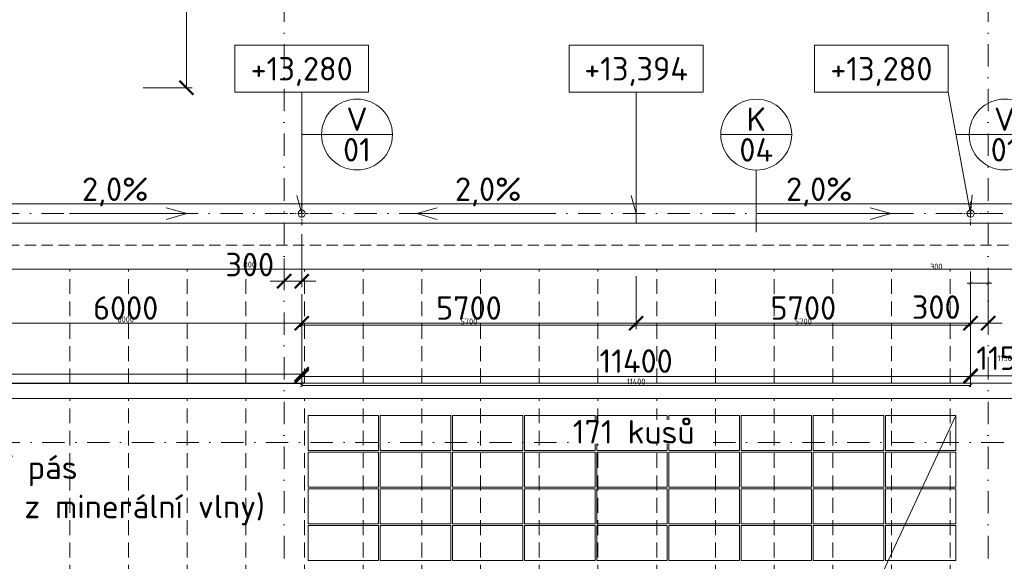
# Model space of a CAD drawing. Header units: millimetres. Extents: x -725694 to 5289369, y -1488057 to 2187451.
# Tile 180 of 256: x 61494 to 78275, y 171372 to 180604. Entities that reach past the tile are written whole.
import ezdxf
from ezdxf import colors
from ezdxf.entities.mleader import LeaderData, LeaderLine
from ezdxf.enums import TextEntityAlignment as Align
from ezdxf.math import Vec2, Vec3

# ---------------------------------------------------------------- set-up
doc = ezdxf.new("R2010")
doc.units = ezdxf.units.MM
for name, pattern in [('CENTERX2', [101.6, 63.5, -12.7, 12.7, -12.7]), ('DASHDOT', [25.4, 12.7, -6.35, 0, -6.35]), ('ČÁRKOVANÁ', [19.05, 12.7, -6.35])]:
    doc.linetypes.add(name, pattern=pattern)
doc.layers.get('Defpoints').update_dxf_attribs({"color": 8})
for name, color, linetype, lineweight in [('___FVE_návrh var.2', 6, 'Continuous', 5), ('A99_N_kce-pohl', 1, 'Continuous', 9), ('A99_N_koty-200', 5, 'Continuous', 5), ('A99_N_koty-200 @ 200', 5, 'Continuous', 5), ('A99_N_koty-200 @ 50 (2)', 5, 'Continuous', 5), ('A99_N_koty-vysk', 160, 'Continuous', 5), ('A99_N_txt-popis-50 @ 200', 240, 'Continuous', 9), ('A99_N_znaceni 200', 5, 'Continuous', 5), ('A99_S_osy', 1, 'CENTERX2', 5)]:
    doc.layers.add(name, color=color, linetype=linetype, lineweight=lineweight)
doc.styles.add('A99_kota', font='isocpeur.ttf', dxfattribs={"height": 2})
doc.styles.add('A99_popis', font='isocpeur.ttf')
doc.styles.add('ad_popis 100', font='isocpeur.ttf', dxfattribs={"height": 200})
doc.dimstyles.new('A99_kota_200 new', dxfattribs={"dimscale": 200, "dimtxt": 2, "dimasz": 1.2, "dimexe": 0.5, "dimexo": 1.5, "dimgap": 0.3, "dimtad": 1, "dimdec": 0, "dimzin": 3, "dimdsep": 46, "dimtxsty": 'A99_kota', "dimblk": 'ARCHTICK', "dimcen": 2.5, "dimazin": 2, "dimtfac": 0.75, "dimtdec": 0, "dimtmove": 2, "dimatfit": 0, "dimfxl": 0, "dimtolj": 1, "dimtzin": 0, "dimlwd": 5, "dimlwe": 5, "dimarcsym": 0})

# ---------------------------------------------------------------- blocks, each defined once
blk = doc.blocks.new('_ArchTick')
at = {"color": 0, "linetype": 'ByBlock', "const_width": 0.15}
blk.add_lwpolyline([(-0.5, -0.5), (0.5, 0.5)], dxfattribs=at)
blk = doc.blocks.new('*D5368')
at = {"layer": 'A99_N_koty-200', "color": 0, "linetype": 'Continuous', "lineweight": 5, "transparency": 16777216}
for p, q in [((66300, 176947.5), (66300, 176047.5)), ((66000, 176535), (66000, 176047.5)), ((66000, 176147.5), (65760, 176147.5)), ((66000, 176147.5), (66300, 176147.5)), ((66300, 176147.5), (66540, 176147.5))]:
    blk.add_line(p, q, dxfattribs=at)
at = {"layer": 'Defpoints', "color": 0, "linetype": 'Continuous', "lineweight": 0, "transparency": 16777216}
for p in [(66300, 177300), (66000, 176835), (66300, 176147.5)]:
    blk.add_point(p, dxfattribs=at)
at = {"layer": 'A99_N_koty-200', "color": 0, "linetype": 'Continuous', "lineweight": 5, "transparency": 16777216, "xscale": 240, "yscale": 240, "zscale": 240}
blk.add_blockref('_ArchTick', (66000, 176147.5), dxfattribs=at)
at = {"layer": 'A99_N_koty-200', "color": 0, "linetype": 'Continuous', "lineweight": 5, "transparency": 16777216, "xscale": 240, "yscale": 240, "zscale": 240, "rotation": 180}
blk.add_blockref('_ArchTick', (66300, 176147.5), dxfattribs=at)
at = {"layer": 'A99_N_koty-200', "color": 0, "linetype": 'Continuous', "transparency": 16777216, "insert": (65415, 176430), "char_height": 400, "attachment_point": 5, "style": 'A99_kota'}
blk.add_mtext('\\A1;300', dxfattribs=at)
blk = doc.blocks.new('*D5369')
at = {"layer": 'A99_N_koty-200', "color": 0, "linetype": 'Continuous', "lineweight": 5, "transparency": 16777216}
for p, q in [((66000, 176347.5), (66000, 176122.5)), ((66300, 176347.5), (66300, 176122.5)), ((66000, 176147.5), (65940, 176147.5)), ((66000, 176147.5), (66300, 176147.5)), ((66300, 176147.5), (66360, 176147.5))]:
    blk.add_line(p, q, dxfattribs=at)
at = {"layer": 'Defpoints', "color": 0, "linetype": 'Continuous', "lineweight": 0, "transparency": 16777216}
for p in [(66300, 177300), (66000, 176835), (66300, 176147.5)]:
    blk.add_point(p, dxfattribs=at)
at = {"layer": 'A99_N_koty-200', "color": 0, "linetype": 'Continuous', "lineweight": 5, "transparency": 16777216, "xscale": 60, "yscale": 60, "zscale": 60}
blk.add_blockref('_ArchTick', (66000, 176147.5), dxfattribs=at)
at = {"layer": 'A99_N_koty-200', "color": 0, "linetype": 'Continuous', "lineweight": 5, "transparency": 16777216, "xscale": 60, "yscale": 60, "zscale": 60, "rotation": 180}
blk.add_blockref('_ArchTick', (66300, 176147.5), dxfattribs=at)
at = {"layer": 'A99_N_koty-200', "color": 0, "linetype": 'Continuous', "transparency": 16777216, "insert": (65415, 176430), "char_height": 100, "attachment_point": 5, "style": 'A99_kota'}
blk.add_mtext('\\A1;300', dxfattribs=at)
blk = doc.blocks.new('*D5374')
at = {"layer": 'A99_N_koty-200', "color": 0, "linetype": 'Continuous', "lineweight": 5, "transparency": 16777216}
for p, q in [((54300, 175360), (54300, 174460)), ((66300, 175360), (66300, 174460)), ((54300, 174560), (66300, 174560))]:
    blk.add_line(p, q, dxfattribs=at)
at = {"layer": 'Defpoints', "color": 0, "linetype": 'Continuous', "lineweight": 0, "transparency": 16777216}
for p in [(54300, 177300), (66300, 176835), (66300, 174560)]:
    blk.add_point(p, dxfattribs=at)
at = {"layer": 'A99_N_koty-200', "color": 0, "linetype": 'Continuous', "lineweight": 5, "transparency": 16777216, "xscale": 240, "yscale": 240, "zscale": 240, "rotation": 180}
blk.add_blockref('_ArchTick', (54300, 174560), dxfattribs=at)
at = {"layer": 'A99_N_koty-200', "color": 0, "linetype": 'Continuous', "lineweight": 5, "transparency": 16777216, "xscale": 240, "yscale": 240, "zscale": 240}
blk.add_blockref('_ArchTick', (66300, 174560), dxfattribs=at)
at = {"layer": 'A99_N_koty-200', "color": 0, "linetype": 'Continuous', "transparency": 16777216, "insert": (60300, 174820), "char_height": 400, "attachment_point": 5, "style": 'A99_kota'}
blk.add_mtext('\\A1;12000', dxfattribs=at)
blk = doc.blocks.new('*D5375')
at = {"layer": 'A99_N_koty-200', "color": 0, "linetype": 'Continuous', "lineweight": 5, "transparency": 16777216}
for p, q in [((54300, 174605), (54300, 174380)), ((66300, 174605), (66300, 174380)), ((54300, 174405), (66300, 174405))]:
    blk.add_line(p, q, dxfattribs=at)
at = {"layer": 'Defpoints', "color": 0, "linetype": 'Continuous', "lineweight": 0, "transparency": 16777216}
for p in [(54300, 177300), (66300, 176835), (66300, 174405)]:
    blk.add_point(p, dxfattribs=at)
at = {"layer": 'A99_N_koty-200', "color": 0, "linetype": 'Continuous', "lineweight": 5, "transparency": 16777216, "xscale": 60, "yscale": 60, "zscale": 60, "rotation": 180}
blk.add_blockref('_ArchTick', (54300, 174405), dxfattribs=at)
at = {"layer": 'A99_N_koty-200', "color": 0, "linetype": 'Continuous', "lineweight": 5, "transparency": 16777216, "xscale": 60, "yscale": 60, "zscale": 60}
blk.add_blockref('_ArchTick', (66300, 174405), dxfattribs=at)
at = {"layer": 'A99_N_koty-200', "color": 0, "linetype": 'Continuous', "transparency": 16777216, "insert": (60300, 174470), "char_height": 100, "attachment_point": 5, "style": 'A99_kota'}
blk.add_mtext('\\A1;12000', dxfattribs=at)
blk = doc.blocks.new('*D5380')
at = {"layer": 'A99_N_koty-200', "color": 0, "linetype": 'Continuous', "lineweight": 5, "transparency": 16777216}
for p, q in [((60300, 175925), (60300, 175330)), ((66300, 175925), (66300, 175330)), ((66300, 175430), (60300, 175430))]:
    blk.add_line(p, q, dxfattribs=at)
at = {"layer": 'Defpoints', "color": 0, "linetype": 'Continuous', "lineweight": 0, "transparency": 16777216}
for p in [(60300, 176225), (66300, 176225), (60300, 175430)]:
    blk.add_point(p, dxfattribs=at)
at = {"layer": 'A99_N_koty-200', "color": 0, "linetype": 'Continuous', "lineweight": 5, "transparency": 16777216, "xscale": 240, "yscale": 240, "zscale": 240, "rotation": 180}
blk.add_blockref('_ArchTick', (60300, 175430), dxfattribs=at)
at = {"layer": 'A99_N_koty-200', "color": 0, "linetype": 'Continuous', "lineweight": 5, "transparency": 16777216, "xscale": 240, "yscale": 240, "zscale": 240}
blk.add_blockref('_ArchTick', (66300, 175430), dxfattribs=at)
at = {"layer": 'A99_N_koty-200', "color": 0, "linetype": 'Continuous', "transparency": 16777216, "insert": (63300, 175690), "char_height": 400, "attachment_point": 5, "style": 'A99_kota'}
blk.add_mtext('\\A1;6000', dxfattribs=at)
blk = doc.blocks.new('*D5381')
at = {"layer": 'A99_N_koty-200', "color": 0, "linetype": 'Continuous', "lineweight": 5, "transparency": 16777216}
for p, q in [((60300, 175630), (60300, 175405)), ((66300, 175630), (66300, 175405)), ((66300, 175430), (60300, 175430))]:
    blk.add_line(p, q, dxfattribs=at)
at = {"layer": 'Defpoints', "color": 0, "linetype": 'Continuous', "lineweight": 0, "transparency": 16777216}
for p in [(60300, 176225), (66300, 176225), (60300, 175430)]:
    blk.add_point(p, dxfattribs=at)
at = {"layer": 'A99_N_koty-200', "color": 0, "linetype": 'Continuous', "lineweight": 5, "transparency": 16777216, "xscale": 60, "yscale": 60, "zscale": 60, "rotation": 180}
blk.add_blockref('_ArchTick', (60300, 175430), dxfattribs=at)
at = {"layer": 'A99_N_koty-200', "color": 0, "linetype": 'Continuous', "lineweight": 5, "transparency": 16777216, "xscale": 60, "yscale": 60, "zscale": 60}
blk.add_blockref('_ArchTick', (66300, 175430), dxfattribs=at)
at = {"layer": 'A99_N_koty-200', "color": 0, "linetype": 'Continuous', "transparency": 16777216, "insert": (63300, 175495), "char_height": 100, "attachment_point": 5, "style": 'A99_kota'}
blk.add_mtext('\\A1;6000', dxfattribs=at)
blk = doc.blocks.new('*U66')
at = {"color": 0, "linetype": 'ByBlock'}
for p, q in [((5.7, -4), (5.7, -14.35)), ((5.7, -14.35), (5.286, -12.805))]:
    blk.add_line(p, q, dxfattribs=at)
blk.add_lwpolyline([(0, -4), (11.4, -4), (11.4, 0), (0, 0)], close=True, dxfattribs=at)
at = {"color": 0, "linetype": 'ByBlock', "style": 'A99_kota'}
for tag, p in [('VYSKA', (5.7, -2.241)), ('VYSKA_POPIS1', (5.7, -6.041)), ('VYSKA_POPIS2', (5.9, -9.541)), ('VYSKA_POPIS3', (5.9, -13.041))]:
    blk.add_attdef(tag, text='', height=2, dxfattribs=at).set_placement(p, align=Align.MIDDLE)
blk = doc.blocks.new('*D5515')
at = {"layer": 'A99_N_koty-200', "color": 0, "linetype": 'Continuous', "lineweight": 5, "transparency": 16777216}
for p, q in [((72000, 176230), (72000, 175330)), ((66300, 175890), (66300, 175330)), ((66300, 175430), (72000, 175430))]:
    blk.add_line(p, q, dxfattribs=at)
at = {"layer": 'Defpoints', "color": 0, "linetype": 'Continuous', "lineweight": 0, "transparency": 16777216}
for p in [(72000, 176680), (66300, 176190), (72000, 175430)]:
    blk.add_point(p, dxfattribs=at)
at = {"layer": 'A99_N_koty-200', "color": 0, "linetype": 'Continuous', "lineweight": 5, "transparency": 16777216, "xscale": 240, "yscale": 240, "zscale": 240, "rotation": 180}
blk.add_blockref('_ArchTick', (66300, 175430), dxfattribs=at)
at = {"layer": 'A99_N_koty-200', "color": 0, "linetype": 'Continuous', "lineweight": 5, "transparency": 16777216, "xscale": 240, "yscale": 240, "zscale": 240}
blk.add_blockref('_ArchTick', (72000, 175430), dxfattribs=at)
at = {"layer": 'A99_N_koty-200', "color": 0, "linetype": 'Continuous', "transparency": 16777216, "insert": (69150, 175690), "char_height": 400, "attachment_point": 5, "style": 'A99_kota'}
blk.add_mtext('\\A1;5700', dxfattribs=at)
blk = doc.blocks.new('*D5516')
at = {"layer": 'A99_N_koty-200', "color": 0, "linetype": 'Continuous', "lineweight": 5, "transparency": 16777216}
for p, q in [((66300, 175595), (66300, 175370)), ((72000, 175595), (72000, 175370)), ((66300, 175395), (72000, 175395))]:
    blk.add_line(p, q, dxfattribs=at)
at = {"layer": 'Defpoints', "color": 0, "linetype": 'Continuous', "lineweight": 0, "transparency": 16777216}
for p in [(72000, 176680), (66300, 176190), (72000, 175395)]:
    blk.add_point(p, dxfattribs=at)
at = {"layer": 'A99_N_koty-200', "color": 0, "linetype": 'Continuous', "lineweight": 5, "transparency": 16777216, "xscale": 60, "yscale": 60, "zscale": 60, "rotation": 180}
blk.add_blockref('_ArchTick', (66300, 175395), dxfattribs=at)
at = {"layer": 'A99_N_koty-200', "color": 0, "linetype": 'Continuous', "lineweight": 5, "transparency": 16777216, "xscale": 60, "yscale": 60, "zscale": 60}
blk.add_blockref('_ArchTick', (72000, 175395), dxfattribs=at)
at = {"layer": 'A99_N_koty-200', "color": 0, "linetype": 'Continuous', "transparency": 16777216, "insert": (69150, 175460), "char_height": 100, "attachment_point": 5, "style": 'A99_kota'}
blk.add_mtext('\\A1;5700', dxfattribs=at)
blk = doc.blocks.new('*D5518')
at = {"layer": 'A99_N_koty-200', "color": 0, "linetype": 'Continuous', "lineweight": 5, "transparency": 16777216}
for p, q in [((72000, 176230), (72000, 175330)), ((77700, 176230), (77700, 175330)), ((77700, 175430), (72000, 175430))]:
    blk.add_line(p, q, dxfattribs=at)
at = {"layer": 'Defpoints', "color": 0, "linetype": 'Continuous', "lineweight": 0, "transparency": 16777216}
for p in [(77700, 176800), (72000, 176680), (72000, 175430)]:
    blk.add_point(p, dxfattribs=at)
at = {"layer": 'A99_N_koty-200', "color": 0, "linetype": 'Continuous', "lineweight": 5, "transparency": 16777216, "xscale": 240, "yscale": 240, "zscale": 240, "rotation": 180}
blk.add_blockref('_ArchTick', (72000, 175430), dxfattribs=at)
at = {"layer": 'A99_N_koty-200', "color": 0, "linetype": 'Continuous', "lineweight": 5, "transparency": 16777216, "xscale": 240, "yscale": 240, "zscale": 240}
blk.add_blockref('_ArchTick', (77700, 175430), dxfattribs=at)
at = {"layer": 'A99_N_koty-200', "color": 0, "linetype": 'Continuous', "transparency": 16777216, "insert": (74850, 175690), "char_height": 400, "attachment_point": 5, "style": 'A99_kota'}
blk.add_mtext('\\A1;5700', dxfattribs=at)
blk = doc.blocks.new('*D5519')
at = {"layer": 'A99_N_koty-200', "color": 0, "linetype": 'Continuous', "lineweight": 5, "transparency": 16777216}
for p, q in [((72000, 175595), (72000, 175370)), ((77700, 175595), (77700, 175370)), ((77700, 175395), (72000, 175395))]:
    blk.add_line(p, q, dxfattribs=at)
at = {"layer": 'Defpoints', "color": 0, "linetype": 'Continuous', "lineweight": 0, "transparency": 16777216}
for p in [(77700, 176800), (72000, 176680), (72000, 175395)]:
    blk.add_point(p, dxfattribs=at)
at = {"layer": 'A99_N_koty-200', "color": 0, "linetype": 'Continuous', "lineweight": 5, "transparency": 16777216, "xscale": 60, "yscale": 60, "zscale": 60, "rotation": 180}
blk.add_blockref('_ArchTick', (72000, 175395), dxfattribs=at)
at = {"layer": 'A99_N_koty-200', "color": 0, "linetype": 'Continuous', "lineweight": 5, "transparency": 16777216, "xscale": 60, "yscale": 60, "zscale": 60}
blk.add_blockref('_ArchTick', (77700, 175395), dxfattribs=at)
at = {"layer": 'A99_N_koty-200', "color": 0, "linetype": 'Continuous', "transparency": 16777216, "insert": (74850, 175460), "char_height": 100, "attachment_point": 5, "style": 'A99_kota'}
blk.add_mtext('\\A1;5700', dxfattribs=at)
blk = doc.blocks.new('*D5521')
at = {"layer": 'A99_N_koty-200', "color": 0, "linetype": 'Continuous', "lineweight": 5, "transparency": 16777216}
for p, q in [((66300, 175325), (66300, 174425)), ((77700, 175325), (77700, 174425)), ((77700, 174525), (66300, 174525))]:
    blk.add_line(p, q, dxfattribs=at)
at = {"layer": 'Defpoints', "color": 0, "linetype": 'Continuous', "lineweight": 0, "transparency": 16777216}
for p in [(66300, 176800), (77700, 176800), (66300, 174525)]:
    blk.add_point(p, dxfattribs=at)
at = {"layer": 'A99_N_koty-200', "color": 0, "linetype": 'Continuous', "lineweight": 5, "transparency": 16777216, "xscale": 240, "yscale": 240, "zscale": 240, "rotation": 180}
blk.add_blockref('_ArchTick', (66300, 174525), dxfattribs=at)
at = {"layer": 'A99_N_koty-200', "color": 0, "linetype": 'Continuous', "lineweight": 5, "transparency": 16777216, "xscale": 240, "yscale": 240, "zscale": 240}
blk.add_blockref('_ArchTick', (77700, 174525), dxfattribs=at)
at = {"layer": 'A99_N_koty-200', "color": 0, "linetype": 'Continuous', "transparency": 16777216, "insert": (72000, 174785), "char_height": 400, "attachment_point": 5, "style": 'A99_kota'}
blk.add_mtext('\\A1;11400', dxfattribs=at)
blk = doc.blocks.new('*D5522')
at = {"layer": 'A99_N_koty-200', "color": 0, "linetype": 'Continuous', "lineweight": 5, "transparency": 16777216}
for p, q in [((66300, 174570), (66300, 174345)), ((77700, 174570), (77700, 174345)), ((77700, 174370), (66300, 174370))]:
    blk.add_line(p, q, dxfattribs=at)
at = {"layer": 'Defpoints', "color": 0, "linetype": 'Continuous', "lineweight": 0, "transparency": 16777216}
for p in [(66300, 176800), (77700, 176800), (66300, 174370)]:
    blk.add_point(p, dxfattribs=at)
at = {"layer": 'A99_N_koty-200', "color": 0, "linetype": 'Continuous', "lineweight": 5, "transparency": 16777216, "xscale": 60, "yscale": 60, "zscale": 60, "rotation": 180}
blk.add_blockref('_ArchTick', (66300, 174370), dxfattribs=at)
at = {"layer": 'A99_N_koty-200', "color": 0, "linetype": 'Continuous', "lineweight": 5, "transparency": 16777216, "xscale": 60, "yscale": 60, "zscale": 60}
blk.add_blockref('_ArchTick', (77700, 174370), dxfattribs=at)
at = {"layer": 'A99_N_koty-200', "color": 0, "linetype": 'Continuous', "transparency": 16777216, "insert": (72000, 174435), "char_height": 100, "attachment_point": 5, "style": 'A99_kota'}
blk.add_mtext('\\A1;11400', dxfattribs=at)
blk = doc.blocks.new('*D5536')
at = {"layer": 'A99_N_koty-200', "color": 0, "linetype": 'Continuous', "lineweight": 5, "transparency": 16777216}
for p, q in [((77700, 176230), (77700, 175330)), ((78000, 176230), (78000, 175330)), ((77700, 175430), (77460, 175430)), ((77700, 175430), (78000, 175430)), ((78000, 175430), (78240, 175430))]:
    blk.add_line(p, q, dxfattribs=at)
at = {"layer": 'Defpoints', "color": 0, "linetype": 'Continuous', "lineweight": 0, "transparency": 16777216}
for p in [(77700, 176800), (78000, 176800), (78000, 175430)]:
    blk.add_point(p, dxfattribs=at)
at = {"layer": 'A99_N_koty-200', "color": 0, "linetype": 'Continuous', "lineweight": 5, "transparency": 16777216, "xscale": 240, "yscale": 240, "zscale": 240}
blk.add_blockref('_ArchTick', (77700, 175430), dxfattribs=at)
at = {"layer": 'A99_N_koty-200', "color": 0, "linetype": 'Continuous', "lineweight": 5, "transparency": 16777216, "xscale": 240, "yscale": 240, "zscale": 240, "rotation": 180}
blk.add_blockref('_ArchTick', (78000, 175430), dxfattribs=at)
at = {"layer": 'A99_N_koty-200', "color": 0, "linetype": 'Continuous', "transparency": 16777216, "insert": (77115, 175705), "char_height": 400, "attachment_point": 5, "style": 'A99_kota'}
blk.add_mtext('\\A1;300', dxfattribs=at)
blk = doc.blocks.new('*D5537')
at = {"layer": 'A99_N_koty-200', "color": 0, "linetype": 'Continuous', "lineweight": 5, "transparency": 16777216}
for p, q in [((77700, 176312.5), (77700, 176087.5)), ((78000, 176312.5), (78000, 176087.5)), ((77700, 176112.5), (77640, 176112.5)), ((77700, 176112.5), (78000, 176112.5)), ((78000, 176112.5), (78060, 176112.5))]:
    blk.add_line(p, q, dxfattribs=at)
at = {"layer": 'Defpoints', "color": 0, "linetype": 'Continuous', "lineweight": 0, "transparency": 16777216}
for p in [(77700, 176800), (78000, 176800), (78000, 176112.5)]:
    blk.add_point(p, dxfattribs=at)
at = {"layer": 'A99_N_koty-200', "color": 0, "linetype": 'Continuous', "lineweight": 5, "transparency": 16777216, "xscale": 60, "yscale": 60, "zscale": 60}
blk.add_blockref('_ArchTick', (77700, 176112.5), dxfattribs=at)
at = {"layer": 'A99_N_koty-200', "color": 0, "linetype": 'Continuous', "lineweight": 5, "transparency": 16777216, "xscale": 60, "yscale": 60, "zscale": 60, "rotation": 180}
blk.add_blockref('_ArchTick', (78000, 176112.5), dxfattribs=at)
at = {"layer": 'A99_N_koty-200', "color": 0, "linetype": 'Continuous', "transparency": 16777216, "insert": (77115, 176395), "char_height": 100, "attachment_point": 5, "style": 'A99_kota'}
blk.add_mtext('\\A1;300', dxfattribs=at)
blk = doc.blocks.new('*D5539')
at = {"layer": 'A99_N_koty-200', "color": 0, "linetype": 'Continuous', "lineweight": 5, "transparency": 16777216}
for p, q in [((77700, 174534.5), (77700, 174634.5)), ((77700, 174534.5), (78850, 174534.5)), ((78850, 174534.5), (78850, 174634.5))]:
    blk.add_line(p, q, dxfattribs=at)
at = {"layer": 'Defpoints', "color": 0, "linetype": 'Continuous', "lineweight": 0, "transparency": 16777216}
for p in [(77700, 174534.5), (78850, 174534.5), (78850, 174534.5)]:
    blk.add_point(p, dxfattribs=at)
at = {"layer": 'A99_N_koty-200', "color": 0, "linetype": 'Continuous', "lineweight": 5, "transparency": 16777216, "xscale": 240, "yscale": 240, "zscale": 240, "rotation": 180}
blk.add_blockref('_ArchTick', (77700, 174534.5), dxfattribs=at)
at = {"layer": 'A99_N_koty-200', "color": 0, "linetype": 'Continuous', "lineweight": 5, "transparency": 16777216, "xscale": 240, "yscale": 240, "zscale": 240}
blk.add_blockref('_ArchTick', (78850, 174534.5), dxfattribs=at)
at = {"layer": 'A99_N_koty-200', "color": 0, "linetype": 'Continuous', "transparency": 16777216, "insert": (78280, 174834.5), "char_height": 400, "attachment_point": 5, "style": 'A99_kota'}
blk.add_mtext('\\A1;1150', dxfattribs=at)
blk = doc.blocks.new('*D5540')
at = {"layer": 'A99_N_koty-200', "color": 0, "linetype": 'Continuous', "lineweight": 5, "transparency": 16777216}
for p, q in [((77700, 174534.5), (77700, 174559.5)), ((77700, 174534.5), (78850, 174534.5)), ((78850, 174534.5), (78850, 174559.5))]:
    blk.add_line(p, q, dxfattribs=at)
at = {"layer": 'Defpoints', "color": 0, "linetype": 'Continuous', "lineweight": 0, "transparency": 16777216}
for p in [(77700, 174534.5), (78850, 174534.5), (78850, 174534.5)]:
    blk.add_point(p, dxfattribs=at)
at = {"layer": 'A99_N_koty-200', "color": 0, "linetype": 'Continuous', "lineweight": 5, "transparency": 16777216, "xscale": 60, "yscale": 60, "zscale": 60, "rotation": 180}
blk.add_blockref('_ArchTick', (77700, 174534.5), dxfattribs=at)
at = {"layer": 'A99_N_koty-200', "color": 0, "linetype": 'Continuous', "lineweight": 5, "transparency": 16777216, "xscale": 60, "yscale": 60, "zscale": 60}
blk.add_blockref('_ArchTick', (78850, 174534.5), dxfattribs=at)
at = {"layer": 'A99_N_koty-200', "color": 0, "linetype": 'Continuous', "transparency": 16777216, "insert": (78280, 174834.5), "char_height": 100, "attachment_point": 5, "style": 'A99_kota'}
blk.add_mtext('\\A1;1150', dxfattribs=at)
blk = doc.blocks.new('*U68')
at = {"color": 0, "linetype": 'ByBlock'}
for q in [(0, -4), (-2.028, -12.755)]:
    blk.add_line((-1.9, -14.35), q, dxfattribs=at)
blk.add_lwpolyline([(0, -4), (11.4, -4), (11.4, 0), (0, 0)], close=True, dxfattribs=at)
at = {"color": 0, "linetype": 'ByBlock', "style": 'A99_kota'}
for tag, p in [('VYSKA', (5.7, -2.241)), ('VYSKA_POPIS1', (5.7, -6.041)), ('VYSKA_POPIS2', (5.9, -9.541)), ('VYSKA_POPIS3', (5.9, -13.041))]:
    blk.add_attdef(tag, text='', height=2, dxfattribs=at).set_placement(p, align=Align.MIDDLE)
blk = doc.blocks.new('*U20')
at = {"color": 0, "linetype": 'ByBlock'}
blk.add_line((-3.02, 0), (3.02, 0), dxfattribs=at)
blk.add_circle((0, 0), 3.02, dxfattribs=at)
at = {"color": 0, "linetype": 'ByBlock', "style": 'A99_popis'}
for tag, p in [('KATEGORIE', (0, 1.31)), ('PRVEK', (0, -1.298))]:
    blk.add_attdef(tag, text='', height=2, dxfattribs=at).set_placement(p, align=Align.MIDDLE_CENTER)
blk = doc.blocks.new('*D5818')
at = {"layer": 'A99_N_koty-200', "color": 0, "linetype": 'Continuous', "lineweight": 5, "transparency": 16777216}
for p, q in [((63600, 183345), (64435, 183345)), ((64335, 183345), (64335, 179445)), ((63600, 179445), (64435, 179445))]:
    blk.add_line(p, q, dxfattribs=at)
at = {"layer": 'Defpoints', "color": 0, "linetype": 'Continuous', "lineweight": 0, "transparency": 16777216}
for p in [(63300, 183345), (63300, 179445), (64335, 179445)]:
    blk.add_point(p, dxfattribs=at)
at = {"layer": 'A99_N_koty-200', "color": 0, "linetype": 'Continuous', "lineweight": 5, "transparency": 16777216, "xscale": 240, "yscale": 240, "zscale": 240}
for p, rotation in [((64335, 183345), 90), ((64335, 179445), 270)]:
    blk.add_blockref('_ArchTick', p, dxfattribs=dict(at, rotation=rotation))
at = {"layer": 'A99_N_koty-200', "color": 0, "linetype": 'Continuous', "transparency": 16777216, "insert": (64075, 181395), "char_height": 400, "attachment_point": 5, "rotation": 90, "style": 'A99_kota'}
blk.add_mtext('\\A1;3900', dxfattribs=at)
blk = doc.blocks.new('*D5819')
at = {"layer": 'A99_N_koty-200', "color": 0, "linetype": 'Continuous', "lineweight": 5, "transparency": 16777216}
for p, q in [((64135, 183345), (64360, 183345)), ((64335, 183345), (64335, 179445)), ((64135, 179445), (64360, 179445))]:
    blk.add_line(p, q, dxfattribs=at)
at = {"layer": 'Defpoints', "color": 0, "linetype": 'Continuous', "lineweight": 0, "transparency": 16777216}
for p in [(63300, 183345), (63300, 179445), (64335, 179445)]:
    blk.add_point(p, dxfattribs=at)
at = {"layer": 'A99_N_koty-200', "color": 0, "linetype": 'Continuous', "lineweight": 5, "transparency": 16777216, "xscale": 60, "yscale": 60, "zscale": 60}
for p, rotation in [((64335, 183345), 90), ((64335, 179445), 270)]:
    blk.add_blockref('_ArchTick', p, dxfattribs=dict(at, rotation=rotation))
at = {"layer": 'A99_N_koty-200', "color": 0, "linetype": 'Continuous', "transparency": 16777216, "insert": (64270, 181395), "char_height": 100, "attachment_point": 5, "rotation": 90, "style": 'A99_kota'}
blk.add_mtext('\\A1;3900', dxfattribs=at)
blk = doc.blocks.new('*U6287')
at = {"layer": 'A99_N_koty-200 @ 200', "linetype": 'Continuous'}
dim = blk.add_linear_dim(base=(66300, 176147.5), p1=(66000, 176835), p2=(66300, 177300), dimstyle='A99_kota_200 new', override={"dimscale": 200, "dimtix": 1, "dimtofl": 1, "dimtmove": 2, "dimatfit": 0}, dxfattribs=at)
dim.commit()
dim.dimension.update_dxf_attribs({"geometry": '*D5368', "text_midpoint": (65415, 176430), "dimtype": 128})
at = {"layer": 'A99_N_koty-200 @ 50 (2)', "linetype": 'Continuous'}
dim = blk.add_linear_dim(base=(66300, 176147.5), p1=(66000, 176835), p2=(66300, 177300), dimstyle='A99_kota_200 new', override={"dimscale": 50, "dimtix": 1, "dimtofl": 1, "dimtmove": 2, "dimatfit": 0}, dxfattribs=at)
dim.commit()
dim.dimension.update_dxf_attribs({"geometry": '*D5369', "text_midpoint": (65415, 176430), "dimtype": 128})
blk = doc.blocks.new('*U6289')
at = {"layer": 'A99_N_koty-200 @ 200', "linetype": 'Continuous'}
dim = blk.add_linear_dim(base=(66300, 174560), p1=(54300, 177300), p2=(66300, 176835), dimstyle='A99_kota_200 new', override={"dimscale": 200, "dimtix": 1, "dimtofl": 1, "dimtmove": 2, "dimatfit": 0}, dxfattribs=at)
dim.commit()
dim.dimension.update_dxf_attribs({"geometry": '*D5374', "text_midpoint": (60300, 174820)})
at = {"layer": 'A99_N_koty-200 @ 50 (2)', "linetype": 'Continuous'}
dim = blk.add_linear_dim(base=(66300, 174405), p1=(54300, 177300), p2=(66300, 176835), dimstyle='A99_kota_200 new', override={"dimscale": 50, "dimtix": 1, "dimtofl": 1, "dimtmove": 2, "dimatfit": 0}, dxfattribs=at)
dim.commit()
dim.dimension.update_dxf_attribs({"geometry": '*D5375', "text_midpoint": (60300, 174470)})
blk = doc.blocks.new('*U6291')
at = {"layer": 'A99_N_koty-200 @ 200', "linetype": 'Continuous'}
dim = blk.add_linear_dim(base=(60300, 175430), p1=(66300, 176225), p2=(60300, 176225), angle=180, dimstyle='A99_kota_200 new', override={"dimscale": 200, "dimtix": 1, "dimtofl": 1, "dimtmove": 2, "dimatfit": 0}, dxfattribs=at)
dim.commit()
dim.dimension.update_dxf_attribs({"geometry": '*D5380', "text_midpoint": (63300, 175690)})
at = {"layer": 'A99_N_koty-200 @ 50 (2)', "linetype": 'Continuous'}
dim = blk.add_linear_dim(base=(60300, 175430), p1=(66300, 176225), p2=(60300, 176225), angle=180, dimstyle='A99_kota_200 new', override={"dimscale": 50, "dimtix": 1, "dimtofl": 1, "dimtmove": 2, "dimatfit": 0}, dxfattribs=at)
dim.commit()
dim.dimension.update_dxf_attribs({"geometry": '*D5381', "text_midpoint": (63300, 175495)})
blk = doc.blocks.new('*U6336')
at = {"layer": 'A99_N_koty-200 @ 200', "linetype": 'Continuous'}
dim = blk.add_linear_dim(base=(72000, 175430), p1=(66300, 176190), p2=(72000, 176680), dimstyle='A99_kota_200 new', override={"dimscale": 200, "dimtix": 1, "dimtofl": 1, "dimtmove": 2, "dimatfit": 0}, dxfattribs=at)
dim.commit()
dim.dimension.update_dxf_attribs({"geometry": '*D5515', "text_midpoint": (69150, 175690)})
at = {"layer": 'A99_N_koty-200 @ 50 (2)', "linetype": 'Continuous'}
dim = blk.add_linear_dim(base=(72000, 175395), p1=(66300, 176190), p2=(72000, 176680), dimstyle='A99_kota_200 new', override={"dimscale": 50, "dimtix": 1, "dimtofl": 1, "dimtmove": 2, "dimatfit": 0}, dxfattribs=at)
dim.commit()
dim.dimension.update_dxf_attribs({"geometry": '*D5516', "text_midpoint": (69150, 175460)})
blk = doc.blocks.new('*U6337')
at = {"layer": 'A99_N_koty-200 @ 200', "linetype": 'Continuous'}
dim = blk.add_linear_dim(base=(72000, 175430), p1=(77700, 176800), p2=(72000, 176680), angle=180, dimstyle='A99_kota_200 new', override={"dimscale": 200, "dimtix": 1, "dimtofl": 1, "dimtmove": 2, "dimatfit": 0}, dxfattribs=at)
dim.commit()
dim.dimension.update_dxf_attribs({"geometry": '*D5518', "text_midpoint": (74850, 175690)})
at = {"layer": 'A99_N_koty-200 @ 50 (2)', "linetype": 'Continuous'}
dim = blk.add_linear_dim(base=(72000, 175395), p1=(77700, 176800), p2=(72000, 176680), angle=180, dimstyle='A99_kota_200 new', override={"dimscale": 50, "dimtix": 1, "dimtofl": 1, "dimtmove": 2, "dimatfit": 0}, dxfattribs=at)
dim.commit()
dim.dimension.update_dxf_attribs({"geometry": '*D5519', "text_midpoint": (74850, 175460)})
blk = doc.blocks.new('*U6338')
at = {"layer": 'A99_N_koty-200 @ 200', "linetype": 'Continuous'}
dim = blk.add_linear_dim(base=(66300, 174525), p1=(77700, 176800), p2=(66300, 176800), angle=180, dimstyle='A99_kota_200 new', override={"dimscale": 200, "dimtix": 1, "dimtofl": 1, "dimtmove": 2, "dimatfit": 0}, dxfattribs=at)
dim.commit()
dim.dimension.update_dxf_attribs({"geometry": '*D5521', "text_midpoint": (72000, 174785)})
at = {"layer": 'A99_N_koty-200 @ 50 (2)', "linetype": 'Continuous'}
dim = blk.add_linear_dim(base=(66300, 174370), p1=(77700, 176800), p2=(66300, 176800), angle=180, dimstyle='A99_kota_200 new', override={"dimscale": 50, "dimtix": 1, "dimtofl": 1, "dimtmove": 2, "dimatfit": 0}, dxfattribs=at)
dim.commit()
dim.dimension.update_dxf_attribs({"geometry": '*D5522', "text_midpoint": (72000, 174435)})
blk = doc.blocks.new('*U6343')
at = {"layer": 'A99_N_koty-200 @ 200', "linetype": 'Continuous'}
dim = blk.add_linear_dim(base=(78000, 175430), p1=(77700, 176800), p2=(78000, 176800), dimstyle='A99_kota_200 new', override={"dimscale": 200, "dimtix": 1, "dimtofl": 1, "dimtmove": 2, "dimatfit": 0}, dxfattribs=at)
dim.commit()
dim.dimension.update_dxf_attribs({"geometry": '*D5536', "text_midpoint": (77115, 175705), "dimtype": 128})
at = {"layer": 'A99_N_koty-200 @ 50 (2)', "linetype": 'Continuous'}
dim = blk.add_linear_dim(base=(78000, 176112.5), p1=(77700, 176800), p2=(78000, 176800), dimstyle='A99_kota_200 new', override={"dimscale": 50, "dimtix": 1, "dimtofl": 1, "dimtmove": 2, "dimatfit": 0}, dxfattribs=at)
dim.commit()
dim.dimension.update_dxf_attribs({"geometry": '*D5537', "text_midpoint": (77115, 176395), "dimtype": 128})
blk = doc.blocks.new('*U6344')
at = {"layer": 'A99_N_koty-200 @ 200', "linetype": 'Continuous'}
dim = blk.add_linear_dim(base=(78850, 174534.5), p1=(77700, 174534.5), p2=(78850, 174534.5), dimstyle='A99_kota_200 new', override={"dimscale": 200, "dimtix": 1, "dimtofl": 1, "dimtmove": 2, "dimatfit": 0}, dxfattribs=at)
dim.commit()
dim.dimension.update_dxf_attribs({"geometry": '*D5539', "text_midpoint": (78280, 174834.5), "dimtype": 128})
at = {"layer": 'A99_N_koty-200 @ 50 (2)', "linetype": 'Continuous'}
dim = blk.add_linear_dim(base=(78850, 174534.5), p1=(77700, 174534.5), p2=(78850, 174534.5), dimstyle='A99_kota_200 new', override={"dimscale": 50, "dimtix": 1, "dimtofl": 1, "dimtmove": 2, "dimatfit": 0}, dxfattribs=at)
dim.commit()
dim.dimension.update_dxf_attribs({"geometry": '*D5540', "text_midpoint": (78280, 174834.5), "dimtype": 128})
blk = doc.blocks.new('*U6462')
at = {"layer": 'A99_N_koty-200 @ 200', "linetype": 'Continuous'}
dim = blk.add_linear_dim(base=(64335, 179445), p1=(63300, 183345), p2=(63300, 179445), angle=90, dimstyle='A99_kota_200 new', override={"dimscale": 200, "dimtix": 1, "dimtofl": 1, "dimtmove": 2, "dimatfit": 0}, dxfattribs=at)
dim.commit()
dim.dimension.update_dxf_attribs({"geometry": '*D5818', "text_midpoint": (64075, 181395)})
at = {"layer": 'A99_N_koty-200 @ 50 (2)', "linetype": 'Continuous'}
dim = blk.add_linear_dim(base=(64335, 179445), p1=(63300, 183345), p2=(63300, 179445), angle=90, dimstyle='A99_kota_200 new', override={"dimscale": 50, "dimtix": 1, "dimtofl": 1, "dimtmove": 2, "dimatfit": 0}, dxfattribs=at)
dim.commit()
dim.dimension.update_dxf_attribs({"geometry": '*D5819', "text_midpoint": (64270, 181395)})

msp = doc.modelspace()

# ---------------------------------------------------------------- linework, layer by layer
at = {"layer": '___FVE_návrh var.2', "lineweight": 5, "ltscale": 2}
for points in [[(67610, 173855), (67610, 173260), (66410, 173260), (66410, 173855)], [(68840, 173855), (68840, 173260), (67640, 173260), (67640, 173855)], [(70070, 173855), (70070, 173260), (68870, 173260), (68870, 173855)], [(71300, 173855), (71300, 173260), (70100, 173260), (70100, 173855)], [(72530, 173855), (72530, 173260), (71330, 173260), (71330, 173855)], [(72560, 173855), (72560, 173260), (73760, 173260), (73760, 173855)], [(73790, 173855), (73790, 173260), (74990, 173260), (74990, 173855)], [(75020, 173855), (75020, 173260), (76220, 173260), (76220, 173855)], [(76250, 173855), (76250, 173260), (77450, 173260), (77450, 173855)], [(67610, 173230), (67610, 172635), (66410, 172635), (66410, 173230)], [(68840, 173230), (68840, 172635), (67640, 172635), (67640, 173230)], [(70070, 173230), (70070, 172635), (68870, 172635), (68870, 173230)], [(71300, 173230), (71300, 172635), (70100, 172635), (70100, 173230)], [(72530, 173230), (72530, 172635), (71330, 172635), (71330, 173230)], [(72560, 173230), (72560, 172635), (73760, 172635), (73760, 173230)], [(73790, 173230), (73790, 172635), (74990, 172635), (74990, 173230)], [(75020, 173230), (75020, 172635), (76220, 172635), (76220, 173230)], [(76250, 173230), (76250, 172635), (77450, 172635), (77450, 173230)], [(67610, 172605), (67610, 172010), (66410, 172010), (66410, 172605)], [(68840, 172605), (68840, 172010), (67640, 172010), (67640, 172605)], [(70070, 172605), (70070, 172010), (68870, 172010), (68870, 172605)], [(71300, 172605), (71300, 172010), (70100, 172010), (70100, 172605)], [(72530, 172605), (72530, 172010), (71330, 172010), (71330, 172605)], [(72560, 172605), (72560, 172010), (73760, 172010), (73760, 172605)], [(73790, 172605), (73790, 172010), (74990, 172010), (74990, 172605)], [(75020, 172605), (75020, 172010), (76220, 172010), (76220, 172605)], [(76250, 172605), (76250, 172010), (77450, 172010), (77450, 172605)], [(67610, 171980), (67610, 171385), (66410, 171385), (66410, 171980)], [(68840, 171980), (68840, 171385), (67640, 171385), (67640, 171980)], [(70070, 171980), (70070, 171385), (68870, 171385), (68870, 171980)], [(71300, 171980), (71300, 171385), (70100, 171385), (70100, 171980)], [(72530, 171980), (72530, 171385), (71330, 171385), (71330, 171980)], [(72560, 171980), (72560, 171385), (73760, 171385), (73760, 171980)], [(73790, 171980), (73790, 171385), (74990, 171385), (74990, 171980)], [(75020, 171980), (75020, 171385), (76220, 171385), (76220, 171980)], [(76250, 171980), (76250, 171385), (77450, 171385), (77450, 171980)]]:
    msp.add_lwpolyline(points, close=True, dxfattribs=at)
at = {"layer": '___FVE_návrh var.2', "linetype": 'Continuous', "lineweight": 5, "ltscale": 0.5}
msp.add_lwpolyline([(66410, 150165), (77450, 173855)], dxfattribs=at)
at = {"layer": 'A99_N_kce-pohl', "linetype": 'ČÁRKOVANÁ', "lineweight": 9, "ltscale": 15}
msp.add_line((5860, 176760), (150690, 176760), dxfattribs=at)
at = {"layer": 'A99_N_kce-pohl', "linetype": 'Continuous', "ltscale": 25}
msp.add_lwpolyline([(150690, 177135), (150690, 177465), (6000, 177465), (6000, 177135)], close=True, dxfattribs=at)
at = {"layer": 'A99_N_kce-pohl', "linetype": 'DASHDOT', "lineweight": 5, "ltscale": 5}
for points in [[(66300, 177100), (66300, 177500)], [(77700, 177100), (77700, 177500)], [(66100, 177300), (66500, 177300)], [(77500, 177300), (77900, 177300)]]:
    msp.add_lwpolyline(points, dxfattribs=at)
at = {"layer": 'A99_N_kce-pohl', "linetype": 'Continuous', "ltscale": 25}
msp.add_lwpolyline([(72000, 177135), (72000, 177420)], dxfattribs=at)
at = {"layer": 'A99_N_kce-pohl', "linetype": 'Continuous', "lineweight": 9, "ltscale": 15}
msp.add_lwpolyline([(138875.5, 176350), (7180, 176350)], dxfattribs=at)
at = {"layer": 'A99_N_kce-pohl', "color": 30, "linetype": 'ČÁRKOVANÁ', "lineweight": 5, "ltscale": 20, "true_color": 0xff6e3d}
for points in [[(62350, 174405), (62350, 176350)], [(63350, 174405), (63350, 176350)], [(64350, 174405), (64350, 176350)], [(65350, 174405), (65350, 176350)], [(66350, 174405), (66350, 176350)], [(67350, 174405), (67350, 176350)], [(68350, 174405), (68350, 176350)], [(69350, 174405), (69350, 176350)], [(70350, 174405), (70350, 176350)], [(71350, 174405), (71350, 176350)], [(72350, 174405), (72350, 176350)], [(73350, 174405), (73350, 176350)], [(74350, 174405), (74350, 176350)], [(75350, 174405), (75350, 176350)], [(76350, 174405), (76350, 176350)], [(77350, 174405), (77350, 176350)]]:
    msp.add_lwpolyline(points, dxfattribs=at)
at = {"layer": 'A99_N_kce-pohl', "color": 1, "linetype": 'Continuous', "lineweight": 9, "ltscale": 25}
msp.add_lwpolyline([(138352.5, 174145), (138352.5, 174410), (7350, 174410), (7350, 174145)], close=True, dxfattribs=at)
at = {"layer": 'A99_N_kce-pohl', "color": 254, "linetype": 'ČÁRKOVANÁ', "lineweight": 5, "ltscale": 20, "true_color": 0xffd9cc}
for points in [[(62350, 148960), (62350, 148960), (62350, 174145)], [(63350, 148960), (63350, 148960), (63350, 174145)], [(64350, 148960), (64350, 148960), (64350, 174145)], [(65350, 148960), (65350, 148960), (65350, 174145)], [(66350, 148960), (66350, 148960), (66350, 174145)], [(67350, 148960), (67350, 148960), (67350, 174145)], [(68350, 148960), (68350, 148960), (68350, 174145)], [(69350, 148960), (69350, 148960), (69350, 174145)], [(70350, 148960), (70350, 148960), (70350, 174145)], [(71350, 148960), (71350, 148960), (71350, 174145)], [(72350, 148960), (72350, 148960), (72350, 174145)], [(73350, 148960), (73350, 148960), (73350, 174145)], [(74350, 148960), (74350, 148960), (74350, 174145)], [(75350, 148960), (75350, 148960), (75350, 174145)], [(76350, 148960), (76350, 148960), (76350, 174145)], [(77350, 148960), (77350, 148960), (77350, 174145)]]:
    msp.add_lwpolyline(points, dxfattribs=at)
at = {"layer": 'A99_N_kce-pohl', "linetype": 'Continuous'}
for centre in [(66300, 177300), (77700, 177300)]:
    msp.add_circle(centre, 60, dxfattribs=at)
at = {"layer": 'A99_N_koty-vysk'}
for points in [[(64340, 177300), (63990, 177400)], [(68260, 177300), (68610, 177400)], [(76340, 177300), (75990, 177400)], [(64340, 177300), (62340, 177300)], [(64340, 177300), (63990, 177200)], [(68260, 177300), (70260, 177300)], [(68260, 177300), (68610, 177200)], [(76340, 177300), (74340, 177300)], [(76340, 177300), (75990, 177200)]]:
    msp.add_lwpolyline(points, dxfattribs=at)
at = {"layer": 'A99_N_znaceni 200'}
for points in [[(66638.5, 178646.5), (66300, 178646.5)], [(79097.2, 178646.5), (77452.8, 178646.5)], [(74047, 178041.4), (74047, 176980.3)]]:
    msp.add_lwpolyline(points, dxfattribs=at)
at = {"layer": 'A99_S_osy', "linetype": 'DASHDOT', "lineweight": 5, "ltscale": 30}
for points in [[(66000, 250300), (66000, 146890)], [(78000, 250300), (78000, 146890)], [(177325, 177300), (4375, 177300)], [(152950, 173400), (-2660, 173400)]]:
    msp.add_lwpolyline(points, dxfattribs=at)

# ---------------------------------------------------------------- block references
at = {"layer": 'A99_N_koty-200', "color": 3, "linetype": 'Continuous', "lineweight": 0}
for name in ['*U6462', '*U6289', '*U6287', '*U6338', '*U6337', '*U6343', '*U6336', '*U6291', '*U6344']:
    msp.add_blockref(name, (0, 0), dxfattribs=at)
at = {"layer": 'A99_N_koty-vysk', "xscale": 200, "yscale": 200, "zscale": 200}
for p, values in [((65160, 180170), {'VYSKA': '+13,280'}), ((70860, 180170), {'VYSKA': '+13,394'})]:
    msp.add_blockref('*U66', p, dxfattribs=at).add_auto_attribs(values)
at = {"layer": 'A99_N_koty-vysk'}
ref = msp.add_blockref('*U68', (77320, 180170), dxfattribs=dict(at, xscale=-200, yscale=200, zscale=200))
ref.add_attrib('VYSKA', '+13,280', dxfattribs={"layer": '0', "color": 0, "linetype": 'ByBlock', "height": 400, "style": 'A99_kota'}).set_placement((76180, 179721.8), align=Align.MIDDLE)
at = {"layer": 'A99_N_znaceni 200', "xscale": 200, "yscale": 200, "zscale": 200}
for p, values in [((67242.5, 178646.5), {'KATEGORIE': 'V', 'PRVEK': '01'}), ((74047, 178645.3), {'KATEGORIE': 'K', 'PRVEK': '04'}), ((78280, 178646.5), {'KATEGORIE': 'V', 'PRVEK': '01'})]:
    msp.add_blockref('*U20', p, dxfattribs=at).add_auto_attribs(values)

# ---------------------------------------------------------------- texts
at = {"layer": 'A99_N_koty-vysk', "char_height": 400, "style": 'ad_popis 100'}
for insert, attachment_point in [((63687, 177915), 3), ((68913, 177915), 1), ((75687, 177915), 3)]:
    msp.add_mtext_dynamic_manual_height_columns('2,0%', width=673.852, gutter_width=2000, heights=[0], dxfattribs=dict(at, insert=insert, attachment_point=attachment_point))

# ---------------------------------------------------------------- next in the draw order: texts
at = {"layer": '___FVE_návrh var.2', "linetype": 'Continuous', "lineweight": 5, "ltscale": 2, "insert": (70920, 173780), "char_height": 400, "width": 2229.734, "attachment_point": 1, "style": 'A99_kota', "bg_fill": 3, "box_fill_scale": 1, "bg_fill_color": 256, "bg_fill_transparency": 0}
msp.add_mtext('\\A1;171 kusů', dxfattribs=at)

# ---------------------------------------------------------------- next in the draw order: leaders
at = {"layer": 'A99_N_txt-popis-50 @ 200', "lineweight": 9}
ml = msp.add_multileader_mtext('Standard', dxfattribs=at)
ml.set_content('\\A1;{\\C256;odvodňovací žlab se nemění,\\Pna stavbě se provede kontrola}', color=1, style='A99_popis')
ml.set_leader_properties(color=256, linetype='ByLayer', lineweight=-1)
ml.build(insert=Vec2(0, 0))
ml.multileader.update_dxf_attribs({"dogleg_length": 200, "arrow_head_size": 300, "scale": 200})
ctx = ml.context
ctx.base_point, ctx.scale, ctx.char_height, ctx.arrow_head_size, ctx.landing_gap_size, ctx.plane_origin = Vec3(32602.5, 172915), 200, 400, 300, 1000, Vec3(32050, 165489.2)
notes = []
notes.append((ctx, [(0, (1, 1, 0), (31802.5, 172915), (1, 0), 800, [(0, [(31805, 174410)], 0, [])])]))
ctx.mtext.insert, ctx.mtext.width, ctx.mtext.defined_height, ctx.mtext.flow_direction = Vec3(33602.5, 173175), 7914.793, 1247.5, 5
ml = msp.add_multileader_mtext('Standard', dxfattribs=at)
ml.set_content('\\A1;{\\C256;požární pás\\P(panely z minerální vlny)}', color=1, style='A99_popis')
ml.set_leader_properties(color=256, linetype='ByLayer', lineweight=-1)
ml.build(insert=Vec2(0, 0))
ml.multileader.update_dxf_attribs({"dogleg_length": 200, "arrow_head_size": 300, "scale": 200})
ctx = ml.context
ctx.base_point, ctx.scale, ctx.char_height, ctx.arrow_head_size, ctx.landing_gap_size, ctx.plane_origin = Vec3(58580, 172914.2), 200, 400, 300, 1000, Vec3(57880, 164819.2)
notes.append((ctx, [(0, (1, 1, 0), (57780, 172914.2), (1, 0), 800, [(0, [(55709.2, 172914.2)], 0, [])])]))
ctx.mtext.insert, ctx.mtext.width, ctx.mtext.defined_height, ctx.mtext.flow_direction = Vec3(59580, 173174.2), 6001.817, 1247.5, 5
for ctx, leaders in notes:
    for number, flags, end, landing, length, lines in leaders:
        leader = LeaderData()
        leader.index, (leader.has_last_leader_line, leader.has_dogleg_vector, leader.attachment_direction) = number, flags
        leader.last_leader_point, leader.dogleg_vector, leader.dogleg_length = Vec3(end), Vec3(landing), length
        for number, points, colour, breaks in lines:
            line = LeaderLine()
            line.index, line.vertices, line.color, line.breaks = number, Vec3.list(points), colors.encode_raw_color(colour), breaks
            leader.lines.append(line)
        ctx.leaders.append(leader)

doc.saveas('drawing.dxf')
